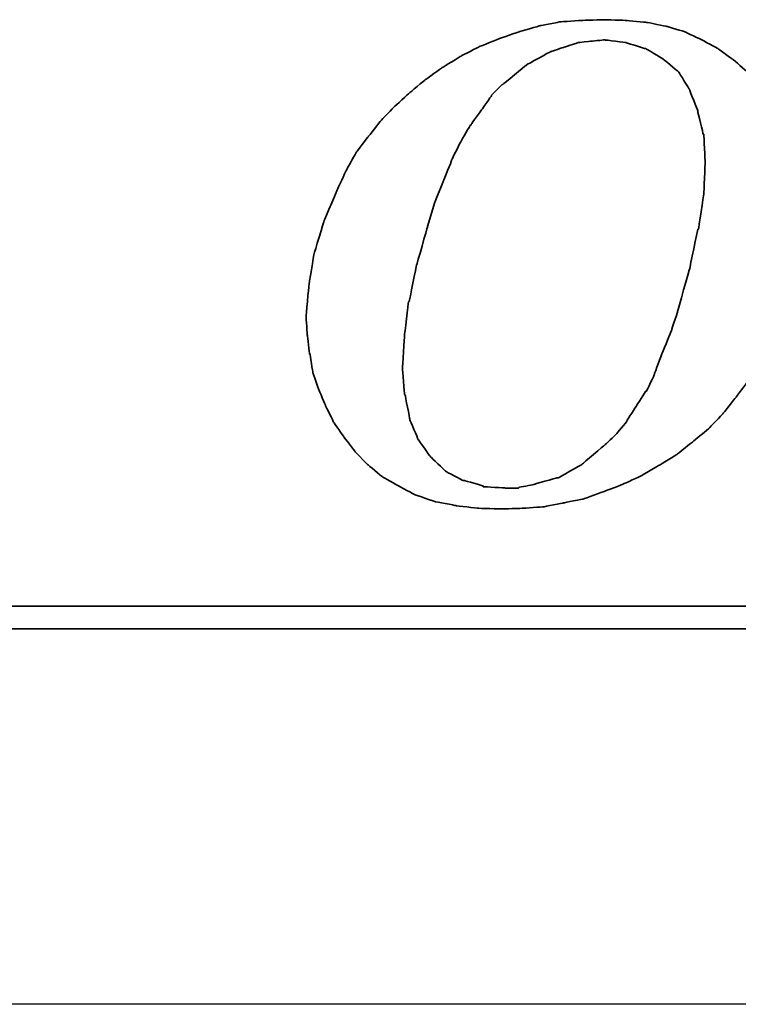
# Model space of a CAD drawing. Header units: millimetres. Extents: x -212 to 3135, y -1694 to 860.
# Tile 76 of 256: x 65 to 71, y -1388 to -1379. Entities that reach past the tile are written whole.
import ezdxf

# ---------------------------------------------------------------- set-up
doc = ezdxf.new("R2010")
doc.units = ezdxf.units.MM
doc.layers.add('2', color=7, linetype='CONTINUOUS', true_color=0xffffff)
doc.layers.add('DIM', color=4, linetype='CONTINUOUS')
doc.layers.add('layer 1', color=7, linetype='CONTINUOUS')

# ---------------------------------------------------------------- blocks, each defined once
blk = doc.blocks.new('TBI MOTION logo(完整正式版)')
at = {"layer": 'layer 1', "color": 22, "lineweight": 35}
for points, knots in [([(-11.34375, -6.98375), (-11.34375, -6.98375), (-10.91375, -7.43875), (-10.91375, -7.43875), (-10.91375, -7.43875), (-10.91375, -7.43875), (-10.38625, -7.87125), (-10.38625, -7.87125), (-10.38625, -7.87125), (-10.38625, -7.87125), (-9.81125, -8.20375), (-9.81125, -8.20375), (-9.81125, -8.20375), (-9.81125, -8.20375), (-9.21125, -8.51875), (-9.21125, -8.51875), (-9.21125, -8.51875), (-9.21125, -8.51875), (-8.51625, -8.75875), (-8.51625, -8.75875), (-8.51625, -8.75875), (-8.51625, -8.75875), (-7.77125, -8.90375), (-7.77125, -8.90375), (-7.77125, -8.90375), (-7.77125, -8.90375), (-6.97875, -8.99875), (-6.97875, -8.99875), (-6.97875, -8.99875), (-6.97875, -8.99875), (-6.14125, -9.02375), (-6.14125, -9.02375), (-6.14125, -9.02375), (-6.14125, -9.02375), (-5.37125, -8.99875), (-5.37125, -8.99875), (-5.37125, -8.99875), (-5.37125, -8.99875), (-4.65375, -8.94875), (-4.65375, -8.94875), (-4.65375, -8.94875), (-4.65375, -8.94875), (-3.93375, -8.80625), (-3.93375, -8.80625), (-3.93375, -8.80625), (-3.93375, -8.80625), (-3.21375, -8.66375), (-3.21375, -8.66375), (-3.21375, -8.66375), (-3.21375, -8.66375), (-2.49375, -8.39875), (-2.49375, -8.39875), (-2.49375, -8.39875), (-2.49375, -8.39875), (-1.79875, -8.13375), (-1.79875, -8.13375), (-1.79875, -8.13375), (-1.79875, -8.13375), (-1.17375, -7.84375), (-1.17375, -7.84375), (-1.17375, -7.84375), (-1.17375, -7.84375), (-0.52375, -7.46375), (-0.52375, -7.46375), (-0.52375, -7.46375), (-0.52375, -7.46375), (0.10124, -7.07875), (0.10124, -7.07875), (0.10124, -7.07875), (0.10124, -7.07875), (0.67625, -6.62375), (0.67625, -6.62375), (0.67625, -6.62375), (0.67625, -6.62375), (1.24874, -6.14375), (1.24874, -6.14375), (1.24874, -6.14375), (1.24874, -6.14375), (1.72874, -5.64125), (1.72874, -5.64125), (1.72874, -5.64125), (1.72874, -5.64125), (2.18624, -5.06375), (2.18624, -5.06375), (2.18624, -5.06375), (2.18624, -5.06375), (2.61625, -4.48874), (2.61625, -4.48874), (2.61625, -4.48874), (2.61625, -4.48874), (3.00125, -3.83874), (3.00125, -3.83874), (3.00125, -3.83874), (3.00125, -3.83874), (3.36124, -3.21374), (3.36124, -3.21374), (3.36124, -3.21374), (3.36124, -3.21374), (3.84374, -1.99125), (3.84374, -1.99125), (3.84374, -1.99125), (3.84374, -1.99125), (4.22625, -0.81875), (4.22625, -0.81875), (4.22625, -0.81875), (4.22625, -0.81875), (4.39125, 0.45624), (4.39125, 0.45624), (4.39125, 0.45624), (4.39125, 0.45624), (4.48874, 1.70124), (4.48874, 1.70124), (4.48874, 1.70124), (4.48874, 1.70124), (4.43874, 2.44625), (4.43874, 2.44625), (4.43874, 2.44625), (4.43874, 2.44625), (4.36874, 3.14125), (4.36874, 3.14125), (4.36874, 3.14125), (4.36874, 3.14125), (4.25125, 3.81125), (4.25125, 3.81125), (4.25125, 3.81125), (4.25125, 3.81125), (4.03124, 4.41125), (4.03124, 4.41125), (4.03124, 4.41125), (4.03124, 4.41125), (3.74374, 5.01125), (3.74374, 5.01125), (3.74374, 5.01125), (3.74374, 5.01125), (3.43124, 5.58875), (3.43124, 5.58875), (3.43124, 5.58875), (3.43124, 5.58875), (3.02625, 6.09125), (3.02625, 6.09125), (3.02625, 6.09125), (3.02625, 6.09125), (2.59374, 6.54875), (2.59374, 6.54875), (2.59374, 6.54875), (2.59374, 6.54875), (2.09124, 6.98125), (2.09124, 6.98125), (2.09124, 6.98125), (2.09124, 6.98125), (1.56124, 7.36625), (1.56124, 7.36625), (1.56124, 7.36625), (1.56124, 7.36625), (0.98624, 7.67625), (0.98624, 7.67625), (0.98624, 7.67625), (0.98624, 7.67625), (0.38624, 7.96375), (0.38624, 7.96375), (0.38624, 7.96375), (0.38624, 7.96375), (-0.25875, 8.15625), (-0.25875, 8.15625), (-0.25875, 8.15625), (-0.25875, 8.15625), (-0.98125, 8.30125), (-0.98125, 8.30125), (-0.98125, 8.30125), (-0.98125, 8.30125), (-1.70124, 8.37125), (-1.70124, 8.37125), (-1.70124, 8.37125), (-1.70124, 8.37125), (-2.49375, 8.39624), (-2.49375, 8.39624), (-2.49375, 8.39624), (-2.49375, 8.39624), (-3.28625, 8.37125), (-3.28625, 8.37125), (-3.28625, 8.37125), (-3.28625, 8.37125), (-4.05125, 8.32125), (-4.05125, 8.32125), (-4.05125, 8.32125), (-4.05125, 8.32125), (-4.77375, 8.18125), (-4.77375, 8.18125), (-4.77375, 8.18125), (-4.77375, 8.18125), (-5.51625, 7.96375), (-5.51625, 7.96375), (-5.51625, 7.96375), (-5.51625, 7.96375), (-6.21125, 7.72625), (-6.21125, 7.72625), (-6.21125, 7.72625), (-6.21125, 7.72625), (-6.92875, 7.43625), (-6.92875, 7.43625), (-6.92875, 7.43625), (-6.92875, 7.43625), (-7.57875, 7.10125), (-7.57875, 7.10125), (-7.57875, 7.10125), (-7.57875, 7.10125), (-8.24875, 6.69125), (-8.24875, 6.69125), (-8.24875, 6.69125), (-8.24875, 6.69125), (-8.84875, 6.26125), (-8.84875, 6.26125), (-8.84875, 6.26125), (-8.84875, 6.26125), (-9.42625, 5.78125), (-9.42625, 5.78125), (-9.42625, 5.78125), (-9.42625, 5.78125), (-9.95375, 5.30125), (-9.95375, 5.30125), (-9.95375, 5.30125), (-9.95375, 5.30125), (-10.43375, 4.79624), (-10.43375, 4.79624), (-10.43375, 4.79624), (-10.43375, 4.79624), (-10.88875, 4.22125), (-10.88875, 4.22125), (-10.88875, 4.22125), (-10.88875, 4.22125), (-11.29875, 3.69375), (-11.29875, 3.69375), (-11.29875, 3.69375), (-11.29875, 3.69375), (-11.63375, 3.09125), (-11.63375, 3.09125), (-11.63375, 3.09125), (-11.63375, 3.09125), (-11.91875, 2.49625), (-11.91875, 2.49625), (-11.91875, 2.49625), (-11.91875, 2.49625), (-12.44875, 1.24625), (-12.44875, 1.24625), (-12.44875, 1.24625), (-12.44875, 1.24625), (-12.80875, 0.06874), (-12.80875, 0.06874), (-12.80875, 0.06874), (-12.80875, 0.06874), (-12.99875, -1.07875), (-12.99875, -1.07875), (-12.99875, -1.07875), (-12.99875, -1.07875), (-13.09375, -2.18375), (-13.09375, -2.18375), (-13.09375, -2.18375), (-13.09375, -2.18375), (-13.04875, -2.85375), (-13.04875, -2.85375), (-13.04875, -2.85375), (-13.04875, -2.85375), (-12.97375, -3.50375), (-12.97375, -3.50375), (-12.97375, -3.50375), (-12.97375, -3.50375), (-12.95375, -3.50375), (-12.95375, -3.50375), (-12.95375, -3.50375), (-12.95375, -3.50375), (-12.85375, -4.17375), (-12.85375, -4.17375), (-12.85375, -4.17375), (-12.85375, -4.17375), (-12.63875, -4.77624), (-12.63875, -4.77624), (-12.63875, -4.77624), (-12.63875, -4.77624), (-12.39875, -5.35125), (-12.39875, -5.35125), (-12.39875, -5.35125), (-12.39875, -5.35125), (-12.11375, -5.92875), (-12.11375, -5.92875), (-12.11375, -5.92875), (-12.11375, -5.92875), (-11.75375, -6.45375), (-11.75375, -6.45375), (-11.75375, -6.45375), (-11.75375, -6.45375), (-11.34375, -6.98375), (-11.34375, -6.98375)], [0, 0, 0, 0, 0.01369863, 0.01369863, 0.01369863, 0.01369864, 0.02739726, 0.02739726, 0.02739726, 0.02739727, 0.04109589, 0.04109589, 0.04109589, 0.0410959, 0.05479452, 0.05479452, 0.05479452, 0.05479453, 0.06849315, 0.06849315, 0.06849315, 0.06849316, 0.08219178, 0.08219178, 0.08219178, 0.08219179, 0.09589041, 0.09589041, 0.09589041, 0.09589042, 0.10958904, 0.10958904, 0.10958904, 0.10958905, 0.12328767, 0.12328767, 0.12328767, 0.12328768, 0.1369863, 0.1369863, 0.1369863, 0.13698631, 0.15068493, 0.15068493, 0.15068493, 0.15068494, 0.16438356, 0.16438356, 0.16438356, 0.16438357, 0.17808219, 0.17808219, 0.17808219, 0.1780822, 0.19178082, 0.19178082, 0.19178082, 0.19178083, 0.20547945, 0.20547945, 0.20547945, 0.20547946, 0.21917808, 0.21917808, 0.21917808, 0.21917809, 0.23287671, 0.23287671, 0.23287671, 0.23287672, 0.24657534, 0.24657534, 0.24657534, 0.24657535, 0.26027397, 0.26027397, 0.26027397, 0.26027398, 0.2739726, 0.2739726, 0.2739726, 0.27397261, 0.28767123, 0.28767123, 0.28767123, 0.28767124, 0.30136986, 0.30136986, 0.30136986, 0.30136987, 0.31506849, 0.31506849, 0.31506849, 0.3150685, 0.32876712, 0.32876712, 0.32876712, 0.32876713, 0.34246575, 0.34246575, 0.34246575, 0.34246576, 0.35616438, 0.35616438, 0.35616438, 0.35616439, 0.36986301, 0.36986301, 0.36986301, 0.36986302, 0.38356164, 0.38356164, 0.38356164, 0.38356165, 0.39726027, 0.39726027, 0.39726027, 0.39726028, 0.4109589, 0.4109589, 0.4109589, 0.41095891, 0.42465753, 0.42465753, 0.42465753, 0.42465754, 0.43835616, 0.43835616, 0.43835616, 0.43835617, 0.45205479, 0.45205479, 0.45205479, 0.4520548, 0.46575342, 0.46575342, 0.46575342, 0.46575343, 0.47945205, 0.47945205, 0.47945205, 0.47945206, 0.49315068, 0.49315068, 0.49315068, 0.49315069, 0.50684932, 0.50684932, 0.50684932, 0.50684933, 0.52054795, 0.52054795, 0.52054795, 0.52054796, 0.53424658, 0.53424658, 0.53424658, 0.53424659, 0.54794521, 0.54794521, 0.54794521, 0.54794522, 0.56164384, 0.56164384, 0.56164384, 0.56164385, 0.57534247, 0.57534247, 0.57534247, 0.57534248, 0.5890411, 0.5890411, 0.5890411, 0.58904111, 0.60273973, 0.60273973, 0.60273973, 0.60273974, 0.61643836, 0.61643836, 0.61643836, 0.61643837, 0.63013699, 0.63013699, 0.63013699, 0.630137, 0.64383562, 0.64383562, 0.64383562, 0.64383563, 0.65753425, 0.65753425, 0.65753425, 0.65753426, 0.67123288, 0.67123288, 0.67123288, 0.67123289, 0.68493151, 0.68493151, 0.68493151, 0.68493152, 0.69863014, 0.69863014, 0.69863014, 0.69863015, 0.71232877, 0.71232877, 0.71232877, 0.71232878, 0.7260274, 0.7260274, 0.7260274, 0.72602741, 0.73972603, 0.73972603, 0.73972603, 0.73972604, 0.75342466, 0.75342466, 0.75342466, 0.75342467, 0.76712329, 0.76712329, 0.76712329, 0.7671233, 0.78082192, 0.78082192, 0.78082192, 0.78082193, 0.79452055, 0.79452055, 0.79452055, 0.79452056, 0.80821918, 0.80821918, 0.80821918, 0.80821919, 0.82191781, 0.82191781, 0.82191781, 0.82191782, 0.83561644, 0.83561644, 0.83561644, 0.83561645, 0.84931507, 0.84931507, 0.84931507, 0.84931508, 0.8630137, 0.8630137, 0.8630137, 0.86301371, 0.87671233, 0.87671233, 0.87671233, 0.87671234, 0.89041096, 0.89041096, 0.89041096, 0.89041097, 0.90410959, 0.90410959, 0.90410959, 0.9041096, 0.91780822, 0.91780822, 0.91780822, 0.91780823, 0.93150685, 0.93150685, 0.93150685, 0.93150686, 0.94520548, 0.94520548, 0.94520548, 0.94520549, 0.95890411, 0.95890411, 0.95890411, 0.95890412, 0.97260274, 0.97260274, 0.97260274, 0.97260275, 0.98630137, 0.98630137, 0.98630137, 0.98630138, 1, 1, 1, 1]), ([(-8.77875, 1.03124), (-8.77875, 1.03124), (-8.51625, 1.89625), (-8.51625, 1.89625), (-8.51625, 1.89625), (-8.51625, 1.89625), (-8.20375, 2.66375), (-8.20375, 2.66375), (-8.20375, 2.66375), (-8.20375, 2.66375), (-7.91625, 3.38125), (-7.91625, 3.38125), (-7.91625, 3.38125), (-7.91625, 3.38125), (-7.91625, 3.40624), (-7.91625, 3.40624), (-7.91625, 3.40624), (-7.91625, 3.40624), (-7.57875, 4.07624), (-7.57875, 4.07624), (-7.57875, 4.07624), (-7.57875, 4.07624), (-7.24375, 4.65125), (-7.24375, 4.65125), (-7.24375, 4.65125), (-7.24375, 4.65125), (-7.21875, 4.65125), (-7.21875, 4.65125), (-7.21875, 4.65125), (-7.21875, 4.65125), (-7.21875, 4.67624), (-7.21875, 4.67624), (-7.21875, 4.67624), (-7.21875, 4.67624), (-6.83625, 5.20375), (-6.83625, 5.20375), (-6.83625, 5.20375), (-6.83625, 5.20375), (-6.49875, 5.68625), (-6.49875, 5.68625), (-6.49875, 5.68625), (-6.49875, 5.68625), (-6.49875, 5.70625), (-6.49875, 5.70625), (-6.49875, 5.70625), (-6.49875, 5.70625), (-6.11625, 6.09125), (-6.11625, 6.09125), (-6.11625, 6.09125), (-6.11625, 6.09125), (-6.09125, 6.09125), (-6.09125, 6.09125), (-6.09125, 6.09125), (-6.09125, 6.09125), (-5.27375, 6.76625), (-5.27375, 6.76625), (-5.27375, 6.76625), (-5.27375, 6.76625), (-5.24875, 6.76625), (-5.24875, 6.76625), (-5.24875, 6.76625), (-5.24875, 6.76625), (-5.24875, 6.78625), (-5.24875, 6.78625), (-5.24875, 6.78625), (-5.24875, 6.78625), (-4.38875, 7.26624), (-4.38875, 7.26624), (-4.38875, 7.26624), (-4.38875, 7.26624), (-4.36125, 7.26624), (-4.36125, 7.26624), (-4.36125, 7.26624), (-4.36125, 7.26624), (-3.93375, 7.41125), (-3.93375, 7.41125), (-3.93375, 7.41125), (-3.93375, 7.41125), (-3.47375, 7.55625), (-3.47375, 7.55625), (-3.47375, 7.55625), (-3.47375, 7.55625), (-3.45375, 7.55625), (-3.45375, 7.55625), (-3.45375, 7.55625), (-3.45375, 7.55625), (-3.42875, 7.58124), (-3.42875, 7.58124), (-3.42875, 7.58124), (-3.42875, 7.58124), (-2.97375, 7.62625), (-2.97375, 7.62625), (-2.97375, 7.62625), (-2.97375, 7.62625), (-2.49375, 7.67625), (-2.49375, 7.67625), (-2.49375, 7.67625), (-2.49375, 7.67625), (-2.46875, 7.67625), (-2.46875, 7.67625), (-2.46875, 7.67625), (-2.46875, 7.67625), (-1.70124, 7.58124), (-1.70124, 7.58124), (-1.70124, 7.58124), (-1.70124, 7.58124), (-1.67875, 7.55625), (-1.67875, 7.55625), (-1.67875, 7.55625), (-1.67875, 7.55625), (-1.65375, 7.55625), (-1.65375, 7.55625), (-1.65375, 7.55625), (-1.65375, 7.55625), (-1.03125, 7.36625), (-1.03125, 7.36625), (-1.03125, 7.36625), (-1.03125, 7.36625), (-1.00625, 7.36625), (-1.00625, 7.36625), (-1.00625, 7.36625), (-1.00625, 7.36625), (-0.43124, 7.02624), (-0.43124, 7.02624), (-0.43124, 7.02624), (-0.43124, 7.02624), (-0.40625, 7.00624), (-0.40625, 7.00624), (-0.40625, 7.00624), (-0.40625, 7.00624), (0.12124, 6.57124), (0.12124, 6.57124), (0.12124, 6.57124), (0.12124, 6.57124), (0.14624, 6.54875), (0.14624, 6.54875), (0.14624, 6.54875), (0.14624, 6.54875), (0.17124, 6.52375), (0.17124, 6.52375), (0.17124, 6.52375), (0.17124, 6.52375), (0.55625, 5.89875), (0.55625, 5.89875), (0.55625, 5.89875), (0.55625, 5.89875), (0.55625, 5.87625), (0.55625, 5.87625), (0.55625, 5.87625), (0.55625, 5.87625), (0.84124, 5.15625), (0.84124, 5.15625), (0.84124, 5.15625), (0.84124, 5.15625), (0.84124, 5.13125), (0.84124, 5.13125), (0.84124, 5.13125), (0.84124, 5.13125), (1.03624, 4.31875), (1.03624, 4.31875), (1.03624, 4.31875), (1.03624, 4.31875), (1.05624, 4.31875), (1.05624, 4.31875), (1.05624, 4.31875), (1.05624, 4.31875), (1.05624, 4.29125), (1.05624, 4.29125), (1.05624, 4.29125), (1.05624, 4.29125), (1.10625, 3.33125), (1.10625, 3.33125), (1.10625, 3.33125), (1.10625, 3.33125), (1.10625, 3.30875), (1.10625, 3.30875), (1.10625, 3.30875), (1.10625, 3.30875), (1.05624, 2.20624), (1.05624, 2.20624), (1.05624, 2.20624), (1.05624, 2.20624), (1.05624, 2.18124), (1.05624, 2.18124), (1.05624, 2.18124), (1.05624, 2.18124), (0.86624, 0.93624), (0.86624, 0.93624), (0.86624, 0.93624), (0.86624, 0.93624), (0.84124, 0.93624), (0.84124, 0.93624), (0.84124, 0.93624), (0.84124, 0.93624), (0.55625, -0.45874), (0.55625, -0.45874), (0.55625, -0.45874), (0.55625, -0.45874), (0.12124, -1.99125), (0.12124, -1.99125), (0.12124, -1.99125), (0.12124, -1.99125), (0.12124, -2.01874), (0.12124, -2.01874), (0.12124, -2.01874), (0.12124, -2.01874), (-0.13874, -2.78375), (-0.13874, -2.78375), (-0.13874, -2.78375), (-0.13874, -2.78375), (-0.43124, -3.50375), (-0.43124, -3.50375), (-0.43124, -3.50375), (-0.43124, -3.50375), (-0.69375, -4.19875), (-0.69375, -4.19875), (-0.69375, -4.19875), (-0.69375, -4.19875), (-0.69375, -4.22375), (-0.69375, -4.22375), (-0.69375, -4.22375), (-0.69375, -4.22375), (-0.98125, -4.82374), (-0.98125, -4.82374), (-0.98125, -4.82374), (-0.98125, -4.82374), (-1.00625, -4.82374), (-1.00625, -4.82374), (-1.00625, -4.82374), (-1.00625, -4.82374), (-1.33875, -5.35125), (-1.33875, -5.35125), (-1.33875, -5.35125), (-1.33875, -5.35125), (-1.67875, -5.87875), (-1.67875, -5.87875), (-1.67875, -5.87875), (-1.67875, -5.87875), (-1.67875, -5.90375), (-1.67875, -5.90375), (-1.67875, -5.90375), (-1.67875, -5.90375), (-2.05875, -6.35875), (-2.05875, -6.35875), (-2.05875, -6.35875), (-2.05875, -6.35875), (-2.08375, -6.38375), (-2.08375, -6.38375), (-2.08375, -6.38375), (-2.08375, -6.38375), (-2.46875, -6.74375), (-2.46875, -6.74375), (-2.46875, -6.74375), (-2.46875, -6.74375), (-3.25875, -7.41625), (-3.25875, -7.41625), (-3.25875, -7.41625), (-3.25875, -7.41625), (-3.28625, -7.43875), (-3.28625, -7.43875), (-3.28625, -7.43875), (-3.28625, -7.43875), (-4.12375, -7.91875), (-4.12375, -7.91875), (-4.12375, -7.91875), (-4.12375, -7.91875), (-4.14875, -7.91875), (-4.14875, -7.91875), (-4.14875, -7.91875), (-4.14875, -7.91875), (-4.17125, -7.91875), (-4.17125, -7.91875), (-4.17125, -7.91875), (-4.17125, -7.91875), (-5.03375, -8.15875), (-5.03375, -8.15875), (-5.03375, -8.15875), (-5.03375, -8.15875), (-5.51625, -8.25625), (-5.51625, -8.25625), (-5.51625, -8.25625), (-5.51625, -8.25625), (-5.54125, -8.27875), (-5.54125, -8.27875), (-5.54125, -8.27875), (-5.54125, -8.27875), (-5.56375, -8.27875), (-5.56375, -8.27875), (-5.56375, -8.27875), (-5.56375, -8.27875), (-5.99625, -8.27875), (-5.99625, -8.27875), (-5.99625, -8.27875), (-5.99625, -8.27875), (-6.76375, -8.23125), (-6.76375, -8.23125), (-6.76375, -8.23125), (-6.76375, -8.23125), (-6.78875, -8.23125), (-6.78875, -8.23125), (-6.78875, -8.23125), (-6.78875, -8.23125), (-6.78875, -8.20375), (-6.78875, -8.20375), (-6.78875, -8.20375), (-6.78875, -8.20375), (-7.45875, -8.01375), (-7.45875, -8.01375), (-7.45875, -8.01375), (-7.45875, -8.01375), (-7.48375, -8.01375), (-7.48375, -8.01375), (-7.48375, -8.01375), (-7.48375, -8.01375), (-7.50875, -8.01375), (-7.50875, -8.01375), (-7.50875, -8.01375), (-7.50875, -8.01375), (-8.13125, -7.67875), (-8.13125, -7.67875), (-8.13125, -7.67875), (-8.13125, -7.67875), (-8.15625, -7.65375), (-8.15625, -7.65375), (-8.15625, -7.65375), (-8.15625, -7.65375), (-8.65875, -7.17375), (-8.65875, -7.17375), (-8.65875, -7.17375), (-8.65875, -7.17375), (-8.68375, -7.14875), (-8.68375, -7.14875), (-8.68375, -7.14875), (-8.68375, -7.14875), (-9.08875, -6.57375), (-9.08875, -6.57375), (-9.08875, -6.57375), (-9.08875, -6.57375), (-9.11375, -6.54875), (-9.11375, -6.54875), (-9.11375, -6.54875), (-9.11375, -6.54875), (-9.11375, -6.52875), (-9.11375, -6.52875), (-9.11375, -6.52875), (-9.11375, -6.52875), (-9.40375, -5.85375), (-9.40375, -5.85375), (-9.40375, -5.85375), (-9.40375, -5.85375), (-9.40375, -5.82875), (-9.40375, -5.82875), (-9.40375, -5.82875), (-9.40375, -5.82875), (-9.56875, -4.96875), (-9.56875, -4.96875), (-9.56875, -4.96875), (-9.56875, -4.96875), (-9.59375, -4.94375), (-9.59375, -4.94375), (-9.59375, -4.94375), (-9.59375, -4.94375), (-9.66375, -4.03375), (-9.66375, -4.03375), (-9.66375, -4.03375), (-9.66375, -4.03375), (-9.66375, -4.00875), (-9.66375, -4.00875), (-9.66375, -4.00875), (-9.66375, -4.00875), (-9.59375, -2.85375), (-9.59375, -2.85375), (-9.59375, -2.85375), (-9.59375, -2.85375), (-9.45125, -1.65875), (-9.45125, -1.65875), (-9.45125, -1.65875), (-9.45125, -1.65875), (-9.42625, -1.63375), (-9.42625, -1.63375), (-9.42625, -1.63375), (-9.42625, -1.63375), (-9.16125, -0.33875), (-9.16125, -0.33875), (-9.16125, -0.33875), (-9.16125, -0.33875), (-8.77875, 1.00624), (-8.77875, 1.00624), (-8.77875, 1.00624), (-8.77875, 1.00624), (-8.77875, 1.03124), (-8.77875, 1.03124)], [0, 0, 0, 0, 0.01020408, 0.01020408, 0.01020408, 0.01020409, 0.02040816, 0.02040816, 0.02040816, 0.02040817, 0.03061224, 0.03061224, 0.03061224, 0.03061225, 0.04081633, 0.04081633, 0.04081633, 0.04081634, 0.05102041, 0.05102041, 0.05102041, 0.05102042, 0.06122449, 0.06122449, 0.06122449, 0.0612245, 0.07142857, 0.07142857, 0.07142857, 0.07142858, 0.08163265, 0.08163265, 0.08163265, 0.08163266, 0.09183673, 0.09183673, 0.09183673, 0.09183674, 0.10204082, 0.10204082, 0.10204082, 0.10204083, 0.1122449, 0.1122449, 0.1122449, 0.11224491, 0.12244898, 0.12244898, 0.12244898, 0.12244899, 0.13265306, 0.13265306, 0.13265306, 0.13265307, 0.14285714, 0.14285714, 0.14285714, 0.14285715, 0.15306122, 0.15306122, 0.15306122, 0.15306123, 0.16326531, 0.16326531, 0.16326531, 0.16326532, 0.17346939, 0.17346939, 0.17346939, 0.1734694, 0.18367347, 0.18367347, 0.18367347, 0.18367348, 0.19387755, 0.19387755, 0.19387755, 0.19387756, 0.20408163, 0.20408163, 0.20408163, 0.20408164, 0.21428571, 0.21428571, 0.21428571, 0.21428572, 0.2244898, 0.2244898, 0.2244898, 0.22448981, 0.23469388, 0.23469388, 0.23469388, 0.23469389, 0.24489796, 0.24489796, 0.24489796, 0.24489797, 0.25510204, 0.25510204, 0.25510204, 0.25510205, 0.26530612, 0.26530612, 0.26530612, 0.26530613, 0.2755102, 0.2755102, 0.2755102, 0.27551021, 0.28571429, 0.28571429, 0.28571429, 0.2857143, 0.29591837, 0.29591837, 0.29591837, 0.29591838, 0.30612245, 0.30612245, 0.30612245, 0.30612246, 0.31632653, 0.31632653, 0.31632653, 0.31632654, 0.32653061, 0.32653061, 0.32653061, 0.32653062, 0.33673469, 0.33673469, 0.33673469, 0.3367347, 0.34693878, 0.34693878, 0.34693878, 0.34693879, 0.35714286, 0.35714286, 0.35714286, 0.35714287, 0.36734694, 0.36734694, 0.36734694, 0.36734695, 0.37755102, 0.37755102, 0.37755102, 0.37755103, 0.3877551, 0.3877551, 0.3877551, 0.38775511, 0.39795918, 0.39795918, 0.39795918, 0.39795919, 0.40816327, 0.40816327, 0.40816327, 0.40816328, 0.41836735, 0.41836735, 0.41836735, 0.41836736, 0.42857143, 0.42857143, 0.42857143, 0.42857144, 0.43877551, 0.43877551, 0.43877551, 0.43877552, 0.44897959, 0.44897959, 0.44897959, 0.4489796, 0.45918367, 0.45918367, 0.45918367, 0.45918368, 0.46938776, 0.46938776, 0.46938776, 0.46938777, 0.47959184, 0.47959184, 0.47959184, 0.47959185, 0.48979592, 0.48979592, 0.48979592, 0.48979593, 0.5, 0.5, 0.5, 0.50000001, 0.51020408, 0.51020408, 0.51020408, 0.51020409, 0.52040816, 0.52040816, 0.52040816, 0.52040817, 0.53061224, 0.53061224, 0.53061224, 0.53061225, 0.54081633, 0.54081633, 0.54081633, 0.54081634, 0.55102041, 0.55102041, 0.55102041, 0.55102042, 0.56122449, 0.56122449, 0.56122449, 0.5612245, 0.57142857, 0.57142857, 0.57142857, 0.57142858, 0.58163265, 0.58163265, 0.58163265, 0.58163266, 0.59183673, 0.59183673, 0.59183673, 0.59183674, 0.60204082, 0.60204082, 0.60204082, 0.60204083, 0.6122449, 0.6122449, 0.6122449, 0.61224491, 0.62244898, 0.62244898, 0.62244898, 0.62244899, 0.63265306, 0.63265306, 0.63265306, 0.63265307, 0.64285714, 0.64285714, 0.64285714, 0.64285715, 0.65306122, 0.65306122, 0.65306122, 0.65306123, 0.66326531, 0.66326531, 0.66326531, 0.66326532, 0.67346939, 0.67346939, 0.67346939, 0.6734694, 0.68367347, 0.68367347, 0.68367347, 0.68367348, 0.69387755, 0.69387755, 0.69387755, 0.69387756, 0.70408163, 0.70408163, 0.70408163, 0.70408164, 0.71428571, 0.71428571, 0.71428571, 0.71428572, 0.7244898, 0.7244898, 0.7244898, 0.72448981, 0.73469388, 0.73469388, 0.73469388, 0.73469389, 0.74489796, 0.74489796, 0.74489796, 0.74489797, 0.75510204, 0.75510204, 0.75510204, 0.75510205, 0.76530612, 0.76530612, 0.76530612, 0.76530613, 0.7755102, 0.7755102, 0.7755102, 0.77551021, 0.78571429, 0.78571429, 0.78571429, 0.7857143, 0.79591837, 0.79591837, 0.79591837, 0.79591838, 0.80612245, 0.80612245, 0.80612245, 0.80612246, 0.81632653, 0.81632653, 0.81632653, 0.81632654, 0.82653061, 0.82653061, 0.82653061, 0.82653062, 0.83673469, 0.83673469, 0.83673469, 0.8367347, 0.84693878, 0.84693878, 0.84693878, 0.84693879, 0.85714286, 0.85714286, 0.85714286, 0.85714287, 0.86734694, 0.86734694, 0.86734694, 0.86734695, 0.87755102, 0.87755102, 0.87755102, 0.87755103, 0.8877551, 0.8877551, 0.8877551, 0.88775511, 0.89795918, 0.89795918, 0.89795918, 0.89795919, 0.90816327, 0.90816327, 0.90816327, 0.90816328, 0.91836735, 0.91836735, 0.91836735, 0.91836736, 0.92857143, 0.92857143, 0.92857143, 0.92857144, 0.93877551, 0.93877551, 0.93877551, 0.93877552, 0.94897959, 0.94897959, 0.94897959, 0.9489796, 0.95918367, 0.95918367, 0.95918367, 0.95918368, 0.96938776, 0.96938776, 0.96938776, 0.96938777, 0.97959184, 0.97959184, 0.97959184, 0.97959185, 0.98979592, 0.98979592, 0.98979592, 0.98979593, 1, 1, 1, 1]), ([(75.90875, -9.47875), (75.90875, -9.47875), (75.90875, -12.28625), (75.90875, -12.28625), (75.90875, -12.28625), (75.90875, -12.28625), (75.90875, -12.47875), (75.90875, -12.47875), (75.90875, -12.47875), (75.90875, -12.47875), (75.71625, -12.47875), (75.71625, -12.47875), (75.71625, -12.47875), (75.71625, -12.47875), (-88.32875, -12.47875), (-88.32875, -12.47875), (-88.32875, -12.47875), (-88.32875, -12.47875), (-88.32875, -13.29375), (-88.32875, -13.29375), (-88.32875, -13.29375), (-88.32875, -13.29375), (82.89125, -13.29375), (82.89125, -13.29375), (82.89125, -13.29375), (82.89125, -13.29375), (75.90875, -9.47875), (75.90875, -9.47875)], [0, 0, 0, 0, 0.14285714, 0.14285714, 0.14285714, 0.14285715, 0.28571429, 0.28571429, 0.28571429, 0.2857143, 0.42857143, 0.42857143, 0.42857143, 0.42857144, 0.57142857, 0.57142857, 0.57142857, 0.57142858, 0.71428571, 0.71428571, 0.71428571, 0.71428572, 0.85714286, 0.85714286, 0.85714286, 0.85714287, 1, 1, 1, 1])]:
    blk.add_open_spline(points, degree=3, knots=knots, dxfattribs=at)

msp = doc.modelspace()

# ---------------------------------------------------------------- linework, layer by layer
at = {"layer": '2', "linetype": 'Continuous'}
msp.add_line((76.2219, -1387.6208), (-18.8722, -1387.6208), dxfattribs=at)

# ---------------------------------------------------------------- block references
at = {"layer": 'DIM', "color": 7, "xscale": 0.246592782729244, "yscale": 0.246592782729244, "zscale": 0.246592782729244}
msp.add_blockref('TBI MOTION logo(完整正式版)', (70.666, -1381.047), dxfattribs=at)

doc.saveas('drawing.dxf')
